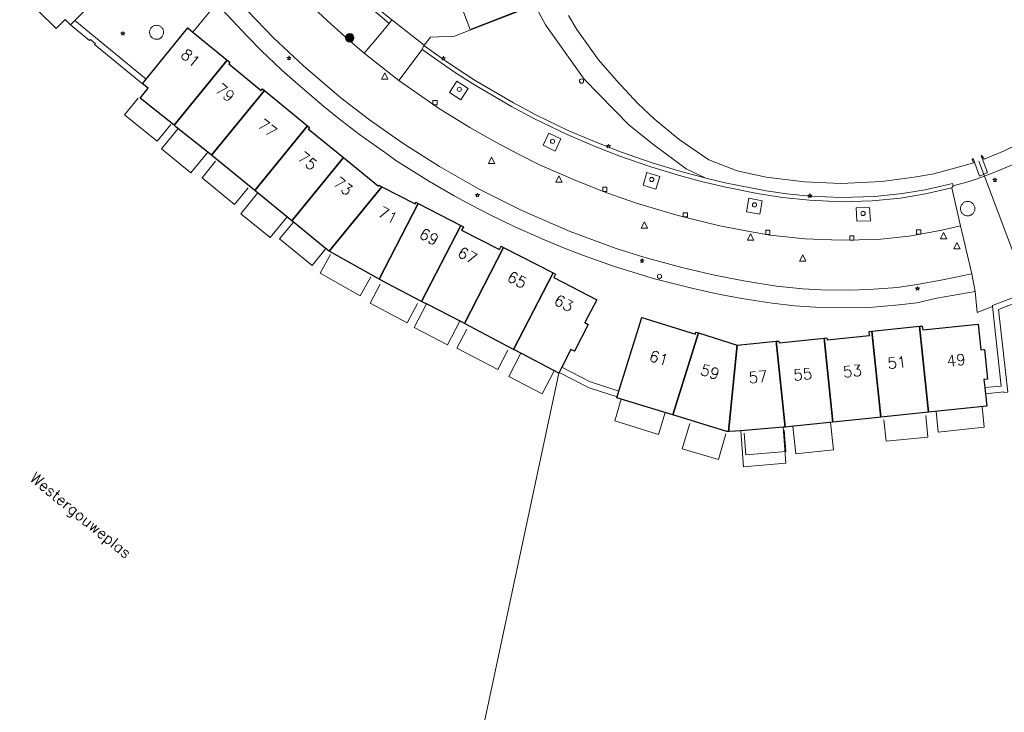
# Model space of a CAD drawing. Header units: metres. Extents: x 105376 to 107446, y 444190 to 447356.
# Tile 41 of 90: x 106945 to 107062, y 445971 to 446053. Entities that reach past the tile are written whole.
import ezdxf
from ezdxf.enums import TextEntityAlignment as Align

# ---------------------------------------------------------------- set-up
doc = ezdxf.new("R2010")
doc.units = ezdxf.units.M
doc.header["$MEASUREMENT"] = 0
for name, color, linetype, lineweight in [('begroeid terreindeel kenmerkpunt', 3, 'Continuous', 0), ('huisnummerreeks BGT', 7, 'Continuous', 0), ('kunstwerkdeel lijn - uitbreiding populatie', 4, 'Continuous', 0), ('kunstwerkdeel plus 1 vlak', 4, 'Continuous', 0), ('luifel', 220, 'Continuous', 0), ('onbegroeid terreindeel vlak', 5, 'Continuous', 0), ('ondersteunend waterdeel vlak', 4, 'Continuous', 0), ('openbare ruimte label tekst', 7, 'Continuous', 0), ('pand vlak BGT', 1, 'Continuous', 30), ('pand vlak gecombineerd BAG en BGT', 1, 'Continuous', 30), ('s_boom', 7, 'Continuous', 0), ('s_brandkraan_brandput', 7, 'Continuous', 0), ('s_lantaarnpaal_lichtmast', 7, 'Continuous', 0), ('s_rioolput', 7, 'Continuous', 0), ('s_straatkolk_trottoirkolk', 7, 'Continuous', 0), ('scheiding lijn', 7, 'Continuous', 0), ('scheiding lijn - uitbreiding populatie', 7, 'Continuous', 0), ('scheiding vlak', 7, 'Continuous', 0), ('waterdeel vlak', 4, 'Continuous', 0), ('wegdeel vlak', 2, 'Continuous', 0)]:
    doc.layers.add(name, color=color, linetype=linetype, lineweight=lineweight)
doc.styles.get("Standard").update_dxf_attribs({"font": 'romans.shx'})

msp = doc.modelspace()

# ---------------------------------------------------------------- hatches: boundary and pattern name
at = {"linetype": 'Continuous', "lineweight": 0}
msp.add_hatch(color=8, dxfattribs=at).paths.add_polyline_path([(106983.48, 446050.97, 1), (106984.48, 446050.97, 1)])

# ---------------------------------------------------------------- linework, layer by layer
at = {"color": 8, "linetype": 'Continuous', "lineweight": 0, "flags": 128}
msp.add_lwpolyline([(106983.48, 446050.97, 1), (106984.48, 446050.97, 1), (106983.48, 446050.97)], format="xyb", dxfattribs=at)
at = {"layer": 'begroeid terreindeel kenmerkpunt', "flags": 128}
for points in [[(106992.8, 446050.09), (106993.54, 446051.03), (106996.39, 446051.15), (106998.24, 446051.87), (107003.88, 446054.07), (107005.89, 446054.91), (107007.2, 446052.52), (107011.78, 446046.08), (107017.14, 446040.59), (107020.06, 446038.29), (107023.9, 446035.44), (107026.23, 446034.33), (107025.68, 446034.46), (107023.25, 446035.1), (107019.85, 446036.13), (107016.09, 446037.44), (107013.3, 446038.53), (107009.98, 446039.93), (107006.06, 446041.84), (107003.41, 446043.25), (106998.85, 446045.92), (106996.57, 446047.41), (106995.22, 446048.31), (106992.78, 446050.06)], [(106992.8, 446050.09), (106993.54, 446051.03), (106996.39, 446051.15), (106998.24, 446051.87), (107003.88, 446054.07), (107005.89, 446054.91), (107007.2, 446052.52), (107011.78, 446046.08), (107017.14, 446040.59), (107020.06, 446038.29), (107023.9, 446035.44), (107026.23, 446034.33), (107025.68, 446034.46), (107023.25, 446035.1), (107019.85, 446036.13), (107016.09, 446037.44), (107013.3, 446038.53), (107009.98, 446039.93), (107006.06, 446041.84), (107003.41, 446043.25), (106998.85, 446045.92), (106996.57, 446047.41), (106995.22, 446048.31), (106992.78, 446050.06)], [(106961.62, 446052.24), (106961.68, 446052.18), (106961.73, 446052.11), (106961.78, 446052.03), (106961.82, 446051.96), (106961.85, 446051.88), (106961.87, 446051.79), (106961.88, 446051.71), (106961.89, 446051.62), (106961.88, 446051.53), (106961.87, 446051.45), (106961.84, 446051.36), (106961.81, 446051.28), (106961.77, 446051.2), (106961.72, 446051.13), (106961.67, 446051.07), (106961.61, 446051), (106961.54, 446050.95), (106961.46, 446050.9), (106961.39, 446050.87), (106961.31, 446050.83), (106961.22, 446050.81), (106961.14, 446050.8), (106961.05, 446050.8), (106960.96, 446050.8), (106960.88, 446050.82), (106960.79, 446050.84), (106960.71, 446050.87), (106960.63, 446050.91), (106960.56, 446050.96), (106960.5, 446051.01), (106960.43, 446051.08), (106960.38, 446051.14), (106960.33, 446051.22), (106960.29, 446051.29), (106960.26, 446051.38), (106960.24, 446051.46), (106960.23, 446051.55), (106960.23, 446051.63), (106960.23, 446051.72), (106960.24, 446051.8), (106960.27, 446051.89), (106960.3, 446051.97), (106960.34, 446052.05), (106960.39, 446052.12), (106960.44, 446052.19), (106960.5, 446052.25), (106960.57, 446052.3), (106960.65, 446052.35), (106960.72, 446052.39), (106960.8, 446052.42), (106960.89, 446052.44), (106960.97, 446052.45), (106961.06, 446052.46), (106961.15, 446052.45), (106961.23, 446052.44), (106961.32, 446052.41), (106961.4, 446052.38), (106961.48, 446052.34), (106961.55, 446052.3)], [(106961.62, 446052.24), (106961.68, 446052.18), (106961.73, 446052.11), (106961.78, 446052.03), (106961.82, 446051.96), (106961.85, 446051.88), (106961.87, 446051.79), (106961.88, 446051.71), (106961.89, 446051.62), (106961.88, 446051.53), (106961.87, 446051.45), (106961.84, 446051.36), (106961.81, 446051.28), (106961.77, 446051.2), (106961.72, 446051.13), (106961.67, 446051.07), (106961.61, 446051), (106961.54, 446050.95), (106961.46, 446050.9), (106961.39, 446050.87), (106961.31, 446050.83), (106961.22, 446050.81), (106961.14, 446050.8), (106961.05, 446050.8), (106960.96, 446050.8), (106960.88, 446050.82), (106960.79, 446050.84), (106960.71, 446050.87), (106960.63, 446050.91), (106960.56, 446050.96), (106960.5, 446051.01), (106960.43, 446051.08), (106960.38, 446051.14), (106960.33, 446051.22), (106960.29, 446051.29), (106960.26, 446051.38), (106960.24, 446051.46), (106960.23, 446051.55), (106960.23, 446051.63), (106960.23, 446051.72), (106960.24, 446051.8), (106960.27, 446051.89), (106960.3, 446051.97), (106960.34, 446052.05), (106960.39, 446052.12), (106960.44, 446052.19), (106960.5, 446052.25), (106960.57, 446052.3), (106960.65, 446052.35), (106960.72, 446052.39), (106960.8, 446052.42), (106960.89, 446052.44), (106960.97, 446052.45), (106961.06, 446052.46), (106961.15, 446052.45), (106961.23, 446052.44), (106961.32, 446052.41), (106961.4, 446052.38), (106961.48, 446052.34), (106961.55, 446052.3)], [(106998.04, 446044.97), (106997.15, 446043.62), (106995.8, 446044.5), (106996.68, 446045.84)], [(106998.04, 446044.97), (106997.15, 446043.62), (106995.8, 446044.5), (106996.68, 446045.84)], [(107008.36, 446037.54), (107006.91, 446038.22), (107007.6, 446039.67), (107009.04, 446038.98)], [(107008.36, 446037.54), (107006.91, 446038.22), (107007.6, 446039.67), (107009.04, 446038.98)], [(107018.78, 446033.49), (107019.21, 446034.98), (107020.76, 446034.52), (107020.29, 446033.01)], [(107018.78, 446033.49), (107019.21, 446034.98), (107020.76, 446034.52), (107020.29, 446033.01)], [(107031.06, 446030.34), (107031.34, 446031.94), (107032.91, 446031.63), (107032.64, 446030.06)], [(107031.06, 446030.34), (107031.34, 446031.94), (107032.91, 446031.63), (107032.64, 446030.06)], [(107057.58, 446029.9), (107057.51, 446029.88), (107057.42, 446029.86), (107057.33, 446029.85), (107057.24, 446029.85), (107057.15, 446029.86), (107057.07, 446029.88), (107056.98, 446029.91), (107056.9, 446029.94), (107056.83, 446029.99), (107056.76, 446030.04), (107056.69, 446030.1), (107056.63, 446030.17), (107056.58, 446030.24), (107056.53, 446030.32), (107056.5, 446030.4), (107056.47, 446030.48), (107056.45, 446030.57), (107056.44, 446030.66), (107056.44, 446030.74), (107056.45, 446030.83), (107056.47, 446030.92), (107056.5, 446031), (107056.53, 446031.08), (107056.58, 446031.16), (107056.63, 446031.23), (107056.69, 446031.3), (107056.75, 446031.36), (107056.82, 446031.41), (107056.9, 446031.46), (107056.98, 446031.5), (107057.06, 446031.52), (107057.15, 446031.54), (107057.23, 446031.55), (107057.32, 446031.56), (107057.41, 446031.55), (107057.5, 446031.53), (107057.58, 446031.51), (107057.66, 446031.48), (107057.74, 446031.43), (107057.81, 446031.38), (107057.88, 446031.33), (107057.94, 446031.27), (107057.99, 446031.2), (107058.04, 446031.12), (107058.08, 446031.04), (107058.11, 446030.96), (107058.13, 446030.88), (107058.14, 446030.79), (107058.15, 446030.7), (107058.14, 446030.62), (107058.13, 446030.53), (107058.11, 446030.45), (107058.08, 446030.36), (107058.04, 446030.29), (107057.99, 446030.21), (107057.94, 446030.14), (107057.87, 446030.08), (107057.81, 446030.02), (107057.73, 446029.98), (107057.66, 446029.93)], [(107057.58, 446029.9), (107057.51, 446029.88), (107057.42, 446029.86), (107057.33, 446029.85), (107057.24, 446029.85), (107057.15, 446029.86), (107057.07, 446029.88), (107056.98, 446029.91), (107056.9, 446029.94), (107056.83, 446029.99), (107056.76, 446030.04), (107056.69, 446030.1), (107056.63, 446030.17), (107056.58, 446030.24), (107056.53, 446030.32), (107056.5, 446030.4), (107056.47, 446030.48), (107056.45, 446030.57), (107056.44, 446030.66), (107056.44, 446030.74), (107056.45, 446030.83), (107056.47, 446030.92), (107056.5, 446031), (107056.53, 446031.08), (107056.58, 446031.16), (107056.63, 446031.23), (107056.69, 446031.3), (107056.75, 446031.36), (107056.82, 446031.41), (107056.9, 446031.46), (107056.98, 446031.5), (107057.06, 446031.52), (107057.15, 446031.54), (107057.23, 446031.55), (107057.32, 446031.56), (107057.41, 446031.55), (107057.5, 446031.53), (107057.58, 446031.51), (107057.66, 446031.48), (107057.74, 446031.43), (107057.81, 446031.38), (107057.88, 446031.33), (107057.94, 446031.27), (107057.99, 446031.2), (107058.04, 446031.12), (107058.08, 446031.04), (107058.11, 446030.96), (107058.13, 446030.88), (107058.14, 446030.79), (107058.15, 446030.7), (107058.14, 446030.62), (107058.13, 446030.53), (107058.11, 446030.45), (107058.08, 446030.36), (107058.04, 446030.29), (107057.99, 446030.21), (107057.94, 446030.14), (107057.87, 446030.08), (107057.81, 446030.02), (107057.73, 446029.98), (107057.66, 446029.93)], [(107045.66, 446030.84), (107045.75, 446029.26), (107044.15, 446029.2), (107044.07, 446030.78)], [(107045.66, 446030.84), (107045.75, 446029.26), (107044.15, 446029.2), (107044.07, 446030.78)]]:
    msp.add_lwpolyline(points, close=True, dxfattribs=at)
at = {"layer": 'kunstwerkdeel lijn - uitbreiding populatie'}
msp.add_line((107058.62, 446036.35), (107064.73, 446020.06), dxfattribs=at)
at = {"layer": 'kunstwerkdeel plus 1 vlak', "flags": 128}
msp.add_lwpolyline([(107035.4, 446004.75), (107035.72, 446000.48), (107030.71, 446000.05), (107030.4, 446004.35)], close=True, dxfattribs=at)
msp.add_lwpolyline([(107035.4, 446004.75), (107035.72, 446000.48), (107030.71, 446000.05), (107030.4, 446004.35)], close=True, dxfattribs=at)
at = {"layer": 'luifel'}
for p, q in [((106961.12, 446038.69), (106962.74, 446040.67)), ((106965.11, 446034.96), (106967.12, 446037.41)), ((106966.45, 446034.36), (106968.04, 446036.34)), ((106970.29, 446031.2), (106966.45, 446034.36)), ((106970.29, 446031.2), (106971.92, 446033.18)), ((106974.53, 446027.26), (106976.54, 446029.72)), ((106975.66, 446027.13), (106977.29, 446029.11)), ((106979.5, 446023.97), (106975.66, 446027.13)), ((106979.5, 446023.97), (106981.14, 446025.96)), ((106980.46, 446023.04), (106981.71, 446025.27)), ((106985.22, 446020.37), (106980.46, 446023.04)), ((106985.22, 446020.37), (106986.47, 446022.6)), ((106986.4, 446019.48), (106987.59, 446021.72)), ((106990.8, 446017.16), (106986.4, 446019.48)), ((106990.8, 446017.16), (106992, 446019.44)), ((106991.62, 446016.59), (106993.07, 446019.4)), ((106995.59, 446014.54), (106997.04, 446017.36)), ((106995.59, 446014.54), (106991.62, 446016.59)), ((106996.7, 446014.13), (106997.88, 446016.4)), ((107001.55, 446011.62), (106996.7, 446014.13)), ((107001.55, 446011.62), (107002.72, 446013.89)), ((107002.86, 446010.8), (107004.29, 446013.54)), ((107006.82, 446008.73), (107008.24, 446011.45)), ((107006.82, 446008.73), (107002.86, 446010.8)), ((107020.62, 446003.88), (107021.42, 446006.5)), ((107047.63, 446003.09), (107047.36, 446005.63)), ((107053.81, 446004.18), (107053.55, 446006.63)), ((107036.91, 446001.62), (107036.57, 446004.85)), ((107027.74, 446000.93), (107028.62, 446003.99)), ((107030.98, 446001.49), (107030.78, 446004.06))]:
    msp.add_line(p, q, dxfattribs=at)
at = {"layer": 'luifel', "flags": 128}
for points in [[(106961.12, 446038.69), (106957.26, 446041.84), (106958.86, 446043.83)], [(106965.11, 446034.96), (106961.65, 446037.79), (106963.6, 446040.22)], [(106974.53, 446027.26), (106971.07, 446030.1), (106973.05, 446032.55)], [(107020.62, 446003.88), (107015.42, 446005.51), (107016.2, 446008.1)], [(107059.01, 446007.2), (107059.25, 446004.76), (107053.81, 446004.18)], [(107052.33, 446006.16), (107052.58, 446003.6), (107047.63, 446003.09)], [(107024.34, 446005.22), (107023.43, 446002.18), (107027.74, 446000.93)], [(107035.54, 446004.42), (107035.73, 446001.88), (107030.98, 446001.49)], [(107041.03, 446005.32), (107041.36, 446002.08), (107036.91, 446001.62)]]:
    msp.add_lwpolyline(points, dxfattribs=at)
at = {"layer": 'onbegroeid terreindeel vlak', "flags": 128}
msp.add_lwpolyline([(107002.23, 446026.08), (107001.95, 446026.23), (107001.74, 446025.84), (106997.25, 446028.16), (106997.46, 446028.55), (106997.17, 446028.7), (106992.1, 446031.32), (106991.83, 446031.46), (106991.73, 446031.27), (106987.77, 446033.3), (106987.44, 446033.47), (106987.37, 446033.37), (106983.24, 446036.76), (106979.09, 446040.15), (106979.22, 446040.32), (106978.96, 446040.53), (106973.87, 446044.73), (106973.63, 446044.93), (106973.47, 446044.73), (106969.61, 446047.9), (106969.74, 446048.07), (106969.43, 446048.32), (106965.37, 446051.65), (106968.17, 446055.03), (106969.97, 446053.11), (106971.84, 446051.12), (106973.44, 446049.49), (106975.91, 446047.14), (106978.14, 446045.18), (106980.85, 446042.87), (106982.55, 446041.46), (106985.15, 446039.48), (106988.48, 446037.14), (106989.44, 446036.4), (106993.44, 446033.91), (106996.35, 446032.21), (106998.43, 446031.12), (107000.49, 446030.04), (107003.47, 446028.59), (107007.09, 446026.99), (107009.54, 446025.96), (107011.82, 446025.12), (107015.26, 446023.87), (107017.68, 446023.12), (107020.13, 446022.39), (107024.41, 446021.3), (107026.84, 446020.76), (107028.35, 446020.45), (107030.51, 446020.04), (107034.1, 446019.48), (107036.77, 446019.18), (107039.86, 446018.96), (107042.17, 446018.92), (107045.62, 446018.98), (107049.17, 446019.28), (107051.28, 446019.54), (107053.64, 446020.07), (107058.18, 446020.88), (107058.41, 446018.39), (107060.24, 446019.07), (107061.27, 446009.65), (107059.32, 446009.47), (107059.21, 446010.42), (107059.66, 446010.47), (107059.31, 446014), (107058.86, 446013.96), (107058.54, 446017.01), (107051.96, 446016.32), (107051.91, 446016.77), (107051.59, 446016.74), (107045.92, 446016.15), (107045.6, 446016.11), (107045.65, 446015.66), (107040.62, 446015.12), (107040.59, 446015.36), (107040.27, 446015.33), (107034.93, 446014.77), (107034.91, 446014.99), (107034.58, 446014.96), (107029.95, 446014.5), (107025.36, 446015.96), (107025.06, 446016.06), (107024.99, 446015.82), (107018.64, 446017.8), (107015.92, 446009.06), (107012.43, 446010.2), (107009.14, 446011.87), (107010.23, 446013.98), (107010.63, 446013.78), (107012.28, 446016.97), (107011.88, 446017.18), (107013.28, 446019.88), (107008.18, 446022.51), (107008.39, 446022.92), (107008.1, 446023.07)], close=True, dxfattribs=at)
msp.add_lwpolyline([(107002.23, 446026.08), (107001.95, 446026.23), (107001.74, 446025.84), (106997.25, 446028.16), (106997.46, 446028.55), (106997.17, 446028.7), (106992.1, 446031.32), (106991.83, 446031.46), (106991.73, 446031.27), (106987.77, 446033.3), (106987.44, 446033.47), (106987.37, 446033.37), (106983.24, 446036.76), (106979.09, 446040.15), (106979.22, 446040.32), (106978.96, 446040.53), (106973.87, 446044.73), (106973.63, 446044.93), (106973.47, 446044.73), (106969.61, 446047.9), (106969.74, 446048.07), (106969.43, 446048.32), (106965.37, 446051.65), (106968.17, 446055.03), (106969.97, 446053.11), (106971.84, 446051.12), (106973.44, 446049.49), (106975.91, 446047.14), (106978.14, 446045.18), (106980.85, 446042.87), (106982.55, 446041.46), (106985.15, 446039.48), (106988.48, 446037.14), (106989.44, 446036.4), (106993.44, 446033.91), (106996.35, 446032.21), (106998.43, 446031.12), (107000.49, 446030.04), (107003.47, 446028.59), (107007.09, 446026.99), (107009.54, 446025.96), (107011.82, 446025.12), (107015.26, 446023.87), (107017.68, 446023.12), (107020.13, 446022.39), (107024.41, 446021.3), (107026.84, 446020.76), (107028.35, 446020.45), (107030.51, 446020.04), (107034.1, 446019.48), (107036.77, 446019.18), (107039.86, 446018.96), (107042.17, 446018.92), (107045.62, 446018.98), (107049.17, 446019.28), (107051.28, 446019.54), (107053.64, 446020.07), (107058.18, 446020.88), (107058.41, 446018.39), (107060.24, 446019.07), (107061.27, 446009.65), (107059.32, 446009.47), (107059.21, 446010.42), (107059.66, 446010.47), (107059.31, 446014), (107058.86, 446013.96), (107058.54, 446017.01), (107051.96, 446016.32), (107051.91, 446016.77), (107051.59, 446016.74), (107045.92, 446016.15), (107045.6, 446016.11), (107045.65, 446015.66), (107040.62, 446015.12), (107040.59, 446015.36), (107040.27, 446015.33), (107034.93, 446014.77), (107034.91, 446014.99), (107034.58, 446014.96), (107029.95, 446014.5), (107025.36, 446015.96), (107025.06, 446016.06), (107024.99, 446015.82), (107018.64, 446017.8), (107015.92, 446009.06), (107012.43, 446010.2), (107009.14, 446011.87), (107010.23, 446013.98), (107010.63, 446013.78), (107012.28, 446016.97), (107011.88, 446017.18), (107013.28, 446019.88), (107008.18, 446022.51), (107008.39, 446022.92), (107008.1, 446023.07)], close=True, dxfattribs=at)
msp.add_lwpolyline([(107003.88, 446054.07), (106998.24, 446051.87), (106996.39, 446051.15), (106993.54, 446051.03), (106992.8, 446050.09), (106988.96, 446053.09), (106987.64, 446054.18)], dxfattribs=at)
at = {"layer": 'ondersteunend waterdeel vlak', "flags": 128}
for points in [[(107062.69, 446035.94), (107060.32, 446034.95), (107058.43, 446034.25), (107057.49, 446033.93), (107055.56, 446033.4), (107055.48, 446033.7), (107052.26, 446032.94), (107049.58, 446032.48), (107046.27, 446032.14), (107042.3, 446032.02), (107038.59, 446032.2), (107035.84, 446032.47), (107033.38, 446032.81), (107030.13, 446033.43), (107028.53, 446033.78), (107026.23, 446034.33), (107023.9, 446035.44), (107020.06, 446038.29), (107017.14, 446040.59), (107011.78, 446046.08), (107007.2, 446052.52), (107005.89, 446054.91)], [(107062.69, 446035.94), (107060.32, 446034.95), (107058.43, 446034.25), (107057.49, 446033.93), (107055.56, 446033.4), (107055.48, 446033.7), (107052.26, 446032.94), (107049.58, 446032.48), (107046.27, 446032.14), (107042.3, 446032.02), (107038.59, 446032.2), (107035.84, 446032.47), (107033.38, 446032.81), (107030.13, 446033.43), (107028.53, 446033.78), (107026.23, 446034.33), (107023.9, 446035.44), (107020.06, 446038.29), (107017.14, 446040.59), (107011.78, 446046.08), (107007.2, 446052.52), (107005.89, 446054.91)], [(107009.92, 446053.62), (107010.93, 446051.94), (107013.49, 446048.36), (107015.68, 446045.88), (107018.15, 446043.17), (107020.11, 446041.35), (107023.08, 446038.9), (107026.59, 446036.51), (107029.94, 446035.17), (107033.38, 446034.45), (107037.95, 446033.88), (107042.3, 446033.67), (107047.1, 446033.94), (107050.94, 446034.44), (107053.3, 446034.85), (107057.04, 446035.85), (107058.01, 446036.12), (107057.85, 446036.57), (107057.97, 446036.64), (107058.71, 446034.56), (107059.66, 446034.97), (107058.89, 446036.96), (107058.99, 446037.02), (107059.26, 446036.56), (107061.54, 446037.51), (107065.03, 446039.23)], [(107009.92, 446053.62), (107010.93, 446051.94), (107013.49, 446048.36), (107015.68, 446045.88), (107018.15, 446043.17), (107020.11, 446041.35), (107023.08, 446038.9), (107026.59, 446036.51), (107029.94, 446035.17), (107033.38, 446034.45), (107037.95, 446033.88), (107042.3, 446033.67), (107047.1, 446033.94), (107050.94, 446034.44), (107053.3, 446034.85), (107057.04, 446035.85), (107058.01, 446036.12), (107057.85, 446036.57), (107057.97, 446036.64), (107058.71, 446034.56), (107059.66, 446034.97), (107058.89, 446036.96), (107058.99, 446037.02), (107059.26, 446036.56), (107061.54, 446037.51), (107065.03, 446039.23)]]:
    msp.add_lwpolyline(points, dxfattribs=at)
at = {"layer": 'pand vlak BGT', "flags": 128}
for points in [[(106944.81, 446056.34), (106951.82, 446063.41), (106956.2, 446059.05), (106956.74, 446058.51), (106951.35, 446053.03), (106950.84, 446052.52), (106950.2, 446053.15), (106949.13, 446052.09)], [(106944.81, 446056.34), (106951.82, 446063.41), (106956.2, 446059.05), (106956.74, 446058.51), (106951.35, 446053.03), (106950.84, 446052.52), (106950.2, 446053.15), (106949.13, 446052.09)], [(106959.83, 446046.08), (106964.76, 446052.14), (106965.37, 446051.65), (106969.43, 446048.32), (106963.13, 446040.59), (106959.09, 446043.81), (106960.05, 446044.98), (106959.37, 446045.52)], [(106959.83, 446046.08), (106964.76, 446052.14), (106965.37, 446051.65), (106969.43, 446048.32), (106963.13, 446040.59), (106959.09, 446043.81), (106960.05, 446044.98), (106959.37, 446045.52)], [(106973.87, 446044.73), (106978.96, 446040.53), (106972.7, 446032.86), (106967.59, 446037.03)], [(106973.87, 446044.73), (106978.96, 446040.53), (106972.7, 446032.86), (106967.59, 446037.03)], [(106981.54, 446025.67), (106987.77, 446033.3), (106991.73, 446031.27), (106991.83, 446031.46), (106992.1, 446031.32), (106987.46, 446022.33), (106987.19, 446022.48)], [(106981.54, 446025.67), (106987.77, 446033.3), (106991.73, 446031.27), (106991.83, 446031.46), (106992.1, 446031.32), (106987.46, 446022.33), (106987.19, 446022.48)], [(106988.41, 446021.8), (106987.46, 446022.33), (106992.1, 446031.32), (106997.17, 446028.7), (106992.51, 446019.69)], [(106988.41, 446021.8), (106987.46, 446022.33), (106992.1, 446031.32), (106997.17, 446028.7), (106992.51, 446019.69)], [(107003.41, 446014), (106997.58, 446017.08), (107002.23, 446026.08), (107008.1, 446023.07)], [(107003.41, 446014), (106997.58, 446017.08), (107002.23, 446026.08), (107008.1, 446023.07)], [(107051.59, 446016.74), (107052.65, 446006.53), (107046.98, 446005.94), (107045.92, 446016.15)], [(107051.59, 446016.74), (107052.65, 446006.53), (107046.98, 446005.94), (107045.92, 446016.15)], [(107028.9, 446004.25), (107028.74, 446004.27), (107022.31, 446006.23), (107025.36, 446015.96), (107029.95, 446014.5)], [(107028.9, 446004.25), (107028.74, 446004.27), (107022.31, 446006.23), (107025.36, 446015.96), (107029.95, 446014.5)], [(107029.95, 446014.5), (107034.58, 446014.96), (107035.64, 446004.77), (107035.4, 446004.75), (107030.4, 446004.35), (107029.05, 446004.24), (107028.9, 446004.25)], [(107029.95, 446014.5), (107034.58, 446014.96), (107035.64, 446004.77), (107035.4, 446004.75), (107030.4, 446004.35), (107029.05, 446004.24), (107028.9, 446004.25)]]:
    msp.add_lwpolyline(points, close=True, dxfattribs=at)
at = {"layer": 'pand vlak gecombineerd BAG en BGT', "flags": 128}
for points in [[(106967.59, 446037.03), (106967.33, 446037.24), (106963.39, 446040.38), (106963.13, 446040.59), (106969.43, 446048.32), (106969.74, 446048.07), (106969.61, 446047.9), (106973.47, 446044.73), (106973.63, 446044.93), (106973.87, 446044.73)], [(106967.59, 446037.03), (106967.33, 446037.24), (106963.39, 446040.38), (106963.13, 446040.59), (106969.43, 446048.32), (106969.74, 446048.07), (106969.61, 446047.9), (106973.47, 446044.73), (106973.63, 446044.93), (106973.87, 446044.73)], [(106972.7, 446032.86), (106978.96, 446040.53), (106979.22, 446040.32), (106979.09, 446040.15), (106983.24, 446036.76), (106977.11, 446029.25), (106972.95, 446032.65)], [(106972.7, 446032.86), (106978.96, 446040.53), (106979.22, 446040.32), (106979.09, 446040.15), (106983.24, 446036.76), (106977.11, 446029.25), (106972.95, 446032.65)], [(106981.41, 446025.74), (106981.29, 446025.84), (106981.08, 446026.01), (106977.27, 446029.12), (106977.11, 446029.25), (106983.24, 446036.76), (106987.37, 446033.37), (106987.44, 446033.47), (106987.77, 446033.3), (106981.54, 446025.67)], [(106981.41, 446025.74), (106981.29, 446025.84), (106981.08, 446026.01), (106977.27, 446029.12), (106977.11, 446029.25), (106983.24, 446036.76), (106987.37, 446033.37), (106987.44, 446033.47), (106987.77, 446033.3), (106981.54, 446025.67)], [(106997.17, 446028.7), (106997.46, 446028.55), (106997.25, 446028.16), (107001.74, 446025.84), (107001.95, 446026.23), (107002.23, 446026.08), (106997.58, 446017.08), (106997.32, 446017.22), (106993.07, 446019.4), (106992.81, 446019.54), (106992.51, 446019.69)], [(106997.17, 446028.7), (106997.46, 446028.55), (106997.25, 446028.16), (107001.74, 446025.84), (107001.95, 446026.23), (107002.23, 446026.08), (106997.58, 446017.08), (106997.32, 446017.22), (106993.07, 446019.4), (106992.81, 446019.54), (106992.51, 446019.69)], [(107008.1, 446023.07), (107008.39, 446022.92), (107008.18, 446022.51), (107013.28, 446019.88), (107011.88, 446017.18), (107012.28, 446016.97), (107010.63, 446013.78), (107010.23, 446013.98), (107009.14, 446011.87), (107008.81, 446011.25), (107008.77, 446011.17), (107003.69, 446013.86), (107003.41, 446014)], [(107008.1, 446023.07), (107008.39, 446022.92), (107008.18, 446022.51), (107013.28, 446019.88), (107011.88, 446017.18), (107012.28, 446016.97), (107010.63, 446013.78), (107010.23, 446013.98), (107009.14, 446011.87), (107008.81, 446011.25), (107008.77, 446011.17), (107003.69, 446013.86), (107003.41, 446014)], [(107022.02, 446006.32), (107015.67, 446008.26), (107015.7, 446008.35), (107015.92, 446009.06), (107018.64, 446017.8), (107024.99, 446015.82), (107025.06, 446016.06), (107025.36, 446015.96), (107022.31, 446006.23)], [(107022.02, 446006.32), (107015.67, 446008.26), (107015.7, 446008.35), (107015.92, 446009.06), (107018.64, 446017.8), (107024.99, 446015.82), (107025.06, 446016.06), (107025.36, 446015.96), (107022.31, 446006.23)], [(107046.67, 446005.91), (107041.31, 446005.35), (107040.27, 446015.33), (107040.59, 446015.36), (107040.62, 446015.12), (107045.65, 446015.66), (107045.6, 446016.11), (107045.92, 446016.15), (107046.98, 446005.94)], [(107046.67, 446005.91), (107041.31, 446005.35), (107040.27, 446015.33), (107040.59, 446015.36), (107040.62, 446015.12), (107045.65, 446015.66), (107045.6, 446016.11), (107045.92, 446016.15), (107046.98, 446005.94)], [(107051.59, 446016.74), (107051.91, 446016.77), (107051.96, 446016.32), (107058.54, 446017.01), (107058.86, 446013.96), (107059.31, 446014), (107059.66, 446010.47), (107059.21, 446010.42), (107059.32, 446009.47), (107059.4, 446008.74), (107059.56, 446007.25), (107052.99, 446006.57), (107052.65, 446006.53)], [(107051.59, 446016.74), (107051.91, 446016.77), (107051.96, 446016.32), (107058.54, 446017.01), (107058.86, 446013.96), (107059.31, 446014), (107059.66, 446010.47), (107059.21, 446010.42), (107059.32, 446009.47), (107059.4, 446008.74), (107059.56, 446007.25), (107052.99, 446006.57), (107052.65, 446006.53)], [(107035.64, 446004.77), (107034.58, 446014.96), (107034.91, 446014.99), (107034.93, 446014.77), (107040.27, 446015.33), (107041.31, 446005.35), (107036.33, 446004.83), (107035.98, 446004.8)], [(107035.64, 446004.77), (107034.58, 446014.96), (107034.91, 446014.99), (107034.93, 446014.77), (107040.27, 446015.33), (107041.31, 446005.35), (107036.33, 446004.83), (107035.98, 446004.8)]]:
    msp.add_lwpolyline(points, close=True, dxfattribs=at)
at = {"layer": 's_boom', "color": 251, "linetype": 'Continuous', "lineweight": 0, "flags": 128}
for points in [[(107011.23, 446045.84, 1), (107011.73, 446045.84, 1)], [(106996.73, 446044.86, 1), (106997.23, 446044.86, 1)], [(107007.79, 446038.69, 1), (107008.29, 446038.69, 1)], [(107019.56, 446034.16, 1), (107020.06, 446034.16, 1)], [(107031.76, 446031.15, 1), (107032.26, 446031.15, 1)], [(107044.64, 446030.13, 1), (107045.14, 446030.13, 1)]]:
    msp.add_lwpolyline(points, format="xyb", close=True, dxfattribs=at)
at = {"layer": 's_brandkraan_brandput', "color": 7, "linetype": 'Continuous', "lineweight": 0, "flags": 128}
msp.add_lwpolyline([(107020.51, 446022.79), (107020.51, 446022.52), (107020.74, 446022.38), (107020.98, 446022.52), (107020.98, 446022.79), (107020.74, 446022.93)], close=True, dxfattribs=at)
at = {"layer": 's_lantaarnpaal_lichtmast', "color": 7, "linetype": 'Continuous', "lineweight": 0, "flags": 128}
for points in [[(106957, 446051.55), (106956.82, 446051.55), (106956.97, 446051.45), (106956.91, 446051.27), (106957.06, 446051.38), (106957.2, 446051.27), (106957.15, 446051.45), (106957.29, 446051.55), (106957.11, 446051.55), (106957.06, 446051.73)], [(106976.71, 446048.64), (106976.53, 446048.64), (106976.68, 446048.54), (106976.62, 446048.36), (106976.77, 446048.47), (106976.91, 446048.36), (106976.86, 446048.54), (106977, 446048.64), (106976.82, 446048.64), (106976.77, 446048.82)], [(106995.03, 446048.61), (106994.85, 446048.61), (106995, 446048.51), (106994.94, 446048.33), (106995.09, 446048.44), (106995.23, 446048.33), (106995.18, 446048.51), (106995.32, 446048.61), (106995.14, 446048.61), (106995.09, 446048.79)], [(107014.61, 446038.18), (107014.43, 446038.18), (107014.58, 446038.07), (107014.52, 446037.9), (107014.67, 446038.01), (107014.81, 446037.9), (107014.76, 446038.07), (107014.91, 446038.18), (107014.72, 446038.18), (107014.67, 446038.35)], [(107060.48, 446034.18), (107060.3, 446034.18), (107060.45, 446034.08), (107060.39, 446033.9), (107060.54, 446034.01), (107060.68, 446033.9), (107060.63, 446034.08), (107060.77, 446034.18), (107060.59, 446034.18), (107060.54, 446034.35)], [(106999.07, 446032.38), (106998.89, 446032.38), (106999.03, 446032.27), (106998.98, 446032.1), (106999.12, 446032.2), (106999.27, 446032.1), (106999.21, 446032.27), (106999.36, 446032.38), (106999.18, 446032.38), (106999.12, 446032.55)], [(107038.52, 446032.3), (107038.34, 446032.3), (107038.48, 446032.2), (107038.43, 446032.02), (107038.57, 446032.13), (107038.72, 446032.02), (107038.66, 446032.2), (107038.81, 446032.3), (107038.63, 446032.3), (107038.57, 446032.48)], [(107018.61, 446024.6), (107018.43, 446024.6), (107018.58, 446024.49), (107018.52, 446024.32), (107018.67, 446024.43), (107018.81, 446024.32), (107018.76, 446024.49), (107018.9, 446024.6), (107018.72, 446024.6), (107018.67, 446024.77)], [(107051.29, 446021.3), (107051.11, 446021.3), (107051.26, 446021.19), (107051.2, 446021.02), (107051.35, 446021.13), (107051.49, 446021.02), (107051.44, 446021.19), (107051.58, 446021.3), (107051.4, 446021.3), (107051.35, 446021.47)]]:
    msp.add_lwpolyline(points, close=True, dxfattribs=at)
at = {"layer": 's_rioolput', "color": 7, "linetype": 'Continuous', "lineweight": 0, "flags": 128}
for points in [[(106987.76, 446046.05), (106988.51, 446046.05), (106988.14, 446046.8)], [(107000.43, 446036.07), (107001.18, 446036.07), (107000.81, 446036.82)], [(107008.43, 446033.85), (107009.18, 446033.85), (107008.8, 446034.6)], [(107018.57, 446028.39), (107019.32, 446028.39), (107018.94, 446029.14)], [(107031.16, 446026.96), (107031.91, 446026.96), (107031.54, 446027.71)], [(107054.07, 446027.11), (107054.82, 446027.11), (107054.44, 446027.86)], [(107055.65, 446025.93), (107056.4, 446025.93), (107056.02, 446026.68)], [(107037.35, 446024.48), (107038.1, 446024.48), (107037.73, 446025.23)]]:
    msp.add_lwpolyline(points, close=True, dxfattribs=at)
at = {"layer": 's_straatkolk_trottoirkolk', "color": 7, "linetype": 'Continuous', "lineweight": 0, "flags": 128}
for points in [[(106993.84, 446043.52), (106994.34, 446043.52), (106994.34, 446043.02), (106993.84, 446043.02)], [(107013.99, 446033.23), (107014.49, 446033.23), (107014.49, 446032.73), (107013.99, 446032.73)], [(107023.55, 446030.22), (107024.05, 446030.22), (107024.05, 446029.72), (107023.55, 446029.72)], [(107033.33, 446028.15), (107033.83, 446028.15), (107033.83, 446027.65), (107033.33, 446027.65)], [(107051.24, 446028.17), (107051.74, 446028.17), (107051.74, 446027.67), (107051.24, 446027.67)], [(107043.3, 446027.46), (107043.8, 446027.46), (107043.8, 446026.96), (107043.3, 446026.96)]]:
    msp.add_lwpolyline(points, close=True, dxfattribs=at)
at = {"layer": 'scheiding lijn'}
for p, q in [((107009.92, 446053.62), (107010.93, 446051.94)), ((107010.93, 446051.94), (107013.49, 446048.36)), ((107013.49, 446048.36), (107015.68, 446045.88)), ((107015.68, 446045.88), (107018.15, 446043.17)), ((107018.15, 446043.17), (107020.11, 446041.35)), ((107020.11, 446041.35), (107023.08, 446038.9)), ((107023.08, 446038.9), (107026.59, 446036.51)), ((107061.54, 446037.51), (107065.03, 446039.23)), ((107059.26, 446036.56), (107061.54, 446037.51)), ((107026.59, 446036.51), (107029.94, 446035.17)), ((107057.04, 446035.85), (107058.01, 446036.12)), ((107057.85, 446036.57), (107057.97, 446036.64)), ((107058.01, 446036.12), (107057.85, 446036.57)), ((107057.97, 446036.64), (107058.71, 446034.56)), ((107058.89, 446036.96), (107058.99, 446037.02)), ((107059.66, 446034.97), (107058.89, 446036.96)), ((107058.99, 446037.02), (107059.26, 446036.56)), ((107029.94, 446035.17), (107033.38, 446034.45)), ((107050.94, 446034.44), (107053.3, 446034.85)), ((107053.3, 446034.85), (107057.04, 446035.85)), ((107058.71, 446034.56), (107059.66, 446034.97)), ((107033.38, 446034.45), (107037.95, 446033.88)), ((107037.95, 446033.88), (107042.3, 446033.67)), ((107042.3, 446033.67), (107047.1, 446033.94)), ((107047.1, 446033.94), (107050.94, 446034.44))]:
    msp.add_line(p, q, dxfattribs=at)
at = {"layer": 'scheiding lijn - uitbreiding populatie', "flags": 128}
msp.add_lwpolyline([(106997.2, 446054.75), (106998.27, 446051.94), (107003.84, 446054.14), (107002.76, 446056.94)], close=True, dxfattribs=at)
at = {"layer": 'scheiding vlak', "flags": 128}
for points in [[(106959.37, 446045.52), (106953.69, 446050.16), (106953.79, 446050.27), (106953.2, 446050.78), (106953.1, 446050.66), (106950.84, 446052.52), (106951.35, 446053.03), (106959.83, 446046.08)], [(106959.37, 446045.52), (106953.69, 446050.16), (106953.79, 446050.27), (106953.2, 446050.78), (106953.1, 446050.66), (106950.84, 446052.52), (106951.35, 446053.03), (106959.83, 446046.08)], [(107059.32, 446009.47), (107061.27, 446009.65), (107060.24, 446019.07), (107060.23, 446019.19), (107068.73, 446022.44), (107070.85, 446019.99), (107070.32, 446019.55), (107068.52, 446021.67), (107060.97, 446018.75), (107062.05, 446008.93), (107061.61, 446008.89), (107061.6, 446008.96), (107059.4, 446008.74)], [(107059.32, 446009.47), (107061.27, 446009.65), (107060.24, 446019.07), (107060.23, 446019.19), (107068.73, 446022.44), (107070.85, 446019.99), (107070.32, 446019.55), (107068.52, 446021.67), (107060.97, 446018.75), (107062.05, 446008.93), (107061.61, 446008.89), (107061.6, 446008.96), (107059.4, 446008.74)], [(107015.7, 446008.35), (107012.39, 446009.43), (107008.81, 446011.25), (107009.14, 446011.87), (107012.43, 446010.2), (107015.92, 446009.06)], [(107015.7, 446008.35), (107012.39, 446009.43), (107008.81, 446011.25), (107009.14, 446011.87), (107012.43, 446010.2), (107015.92, 446009.06)]]:
    msp.add_lwpolyline(points, close=True, dxfattribs=at)
at = {"layer": 'waterdeel vlak', "flags": 128}
for points in [[(106944.81, 446056.34), (106949.13, 446052.09), (106950.2, 446053.15), (106950.84, 446052.52), (106953.1, 446050.66), (106953.2, 446050.78), (106953.79, 446050.27), (106953.69, 446050.16), (106959.37, 446045.52), (106960.05, 446044.98), (106959.09, 446043.81), (106963.13, 446040.59), (106963.39, 446040.38), (106967.33, 446037.24), (106967.59, 446037.03), (106972.7, 446032.86), (106972.95, 446032.65), (106977.11, 446029.25), (106977.27, 446029.12), (106981.08, 446026.01), (106981.29, 446025.84), (106981.41, 446025.74), (106981.54, 446025.67), (106987.19, 446022.48), (106987.46, 446022.33), (106988.41, 446021.8), (106992.51, 446019.69), (106992.81, 446019.54), (106993.07, 446019.4), (106997.32, 446017.22), (106997.58, 446017.08), (107003.41, 446014), (107003.69, 446013.86), (107008.77, 446011.17), (106995.08, 445946.84)], [(106944.81, 446056.34), (106949.13, 446052.09), (106950.2, 446053.15), (106950.84, 446052.52), (106953.1, 446050.66), (106953.2, 446050.78), (106953.79, 446050.27), (106953.69, 446050.16), (106959.37, 446045.52), (106960.05, 446044.98), (106959.09, 446043.81), (106963.13, 446040.59), (106963.39, 446040.38), (106967.33, 446037.24), (106967.59, 446037.03), (106972.7, 446032.86), (106972.95, 446032.65), (106977.11, 446029.25), (106977.27, 446029.12), (106981.08, 446026.01), (106981.29, 446025.84), (106981.41, 446025.74), (106981.54, 446025.67), (106987.19, 446022.48), (106987.46, 446022.33), (106988.41, 446021.8), (106992.51, 446019.69), (106992.81, 446019.54), (106993.07, 446019.4), (106997.32, 446017.22), (106997.58, 446017.08), (107003.41, 446014), (107003.69, 446013.86), (107008.77, 446011.17), (106995.08, 445946.84)], [(107065.03, 446039.23), (107061.54, 446037.51), (107059.26, 446036.56), (107058.99, 446037.02), (107058.89, 446036.96), (107059.66, 446034.97), (107058.71, 446034.56), (107057.97, 446036.64), (107057.85, 446036.57), (107058.01, 446036.12), (107057.04, 446035.85), (107053.3, 446034.85), (107050.94, 446034.44), (107047.1, 446033.94), (107042.3, 446033.67), (107037.95, 446033.88), (107033.38, 446034.45), (107029.94, 446035.17), (107026.59, 446036.51), (107023.08, 446038.9), (107020.11, 446041.35), (107018.15, 446043.17), (107015.68, 446045.88), (107013.49, 446048.36), (107010.93, 446051.94), (107009.92, 446053.62)], [(107065.03, 446039.23), (107061.54, 446037.51), (107059.26, 446036.56), (107058.99, 446037.02), (107058.89, 446036.96), (107059.66, 446034.97), (107058.71, 446034.56), (107057.97, 446036.64), (107057.85, 446036.57), (107058.01, 446036.12), (107057.04, 446035.85), (107053.3, 446034.85), (107050.94, 446034.44), (107047.1, 446033.94), (107042.3, 446033.67), (107037.95, 446033.88), (107033.38, 446034.45), (107029.94, 446035.17), (107026.59, 446036.51), (107023.08, 446038.9), (107020.11, 446041.35), (107018.15, 446043.17), (107015.68, 446045.88), (107013.49, 446048.36), (107010.93, 446051.94), (107009.92, 446053.62)], [(106995.08, 445946.84), (107008.77, 446011.17), (107008.81, 446011.25), (107012.39, 446009.43), (107015.7, 446008.35), (107015.67, 446008.26), (107022.02, 446006.32), (107022.31, 446006.23), (107028.74, 446004.27), (107028.9, 446004.25), (107029.05, 446004.24), (107030.4, 446004.35), (107035.4, 446004.75), (107035.64, 446004.77), (107035.98, 446004.8), (107036.33, 446004.83), (107041.31, 446005.35), (107046.67, 446005.91), (107046.98, 446005.94), (107052.65, 446006.53), (107052.99, 446006.57), (107059.56, 446007.25), (107059.4, 446008.74), (107061.6, 446008.96), (107061.61, 446008.89), (107062.05, 446008.93), (107060.97, 446018.75), (107068.52, 446021.67)], [(106995.08, 445946.84), (107008.77, 446011.17), (107008.81, 446011.25), (107012.39, 446009.43), (107015.7, 446008.35), (107015.67, 446008.26), (107022.02, 446006.32), (107022.31, 446006.23), (107028.74, 446004.27), (107028.9, 446004.25), (107029.05, 446004.24), (107030.4, 446004.35), (107035.4, 446004.75), (107035.64, 446004.77), (107035.98, 446004.8), (107036.33, 446004.83), (107041.31, 446005.35), (107046.67, 446005.91), (107046.98, 446005.94), (107052.65, 446006.53), (107052.99, 446006.57), (107059.56, 446007.25), (107059.4, 446008.74), (107061.6, 446008.96), (107061.61, 446008.89), (107062.05, 446008.93), (107060.97, 446018.75), (107068.52, 446021.67)]]:
    msp.add_lwpolyline(points, dxfattribs=at)
at = {"layer": 'wegdeel vlak', "flags": 128}
for points in [[(106964.76, 446052.14), (106959.83, 446046.08), (106951.35, 446053.03), (106956.74, 446058.51), (106956.2, 446059.05), (106959.88, 446062.87), (106968.17, 446055.03), (106965.37, 446051.65)], [(106984.01, 446056.75), (106981.16, 446059.59), (106979.53, 446061.24), (106979.76, 446061.72), (106982.78, 446058.64), (106987.64, 446054.18), (106988.96, 446053.09), (106988.66, 446052.69), (106986.78, 446054.24)], [(106984.01, 446056.75), (106981.16, 446059.59), (106979.53, 446061.24), (106979.76, 446061.72), (106982.78, 446058.64), (106987.64, 446054.18), (106988.96, 446053.09), (106988.66, 446052.69), (106986.78, 446054.24)], [(106978.41, 446055.79), (106976.26, 446058.09), (106979.53, 446061.24), (106981.16, 446059.59), (106984.01, 446056.75), (106986.78, 446054.24), (106988.66, 446052.69), (106987.5, 446051.3), (106985.69, 446049.16), (106983.77, 446050.76), (106980.89, 446053.37)], [(106961.68, 446052.18), (106961.62, 446052.24), (106961.55, 446052.3), (106961.48, 446052.34), (106961.4, 446052.38), (106961.32, 446052.41), (106961.23, 446052.44), (106961.15, 446052.45), (106961.06, 446052.46), (106960.97, 446052.45), (106960.89, 446052.44), (106960.8, 446052.42), (106960.72, 446052.39), (106960.65, 446052.35), (106960.57, 446052.3), (106960.5, 446052.25), (106960.44, 446052.19), (106960.39, 446052.12), (106960.34, 446052.05), (106960.3, 446051.97), (106960.27, 446051.89), (106960.24, 446051.8), (106960.23, 446051.72), (106960.23, 446051.63), (106960.23, 446051.55), (106960.24, 446051.46), (106960.26, 446051.38), (106960.29, 446051.29), (106960.33, 446051.22), (106960.38, 446051.14), (106960.43, 446051.08), (106960.5, 446051.01), (106960.56, 446050.96), (106960.63, 446050.91), (106960.71, 446050.87), (106960.79, 446050.84), (106960.88, 446050.82), (106960.96, 446050.8), (106961.05, 446050.8), (106961.14, 446050.8), (106961.22, 446050.81), (106961.31, 446050.83), (106961.39, 446050.87), (106961.46, 446050.9), (106961.54, 446050.95), (106961.61, 446051), (106961.67, 446051.07), (106961.72, 446051.13), (106961.77, 446051.2), (106961.81, 446051.28), (106961.84, 446051.36), (106961.87, 446051.45), (106961.88, 446051.53), (106961.89, 446051.62), (106961.88, 446051.71), (106961.87, 446051.79), (106961.85, 446051.88), (106961.82, 446051.96), (106961.78, 446052.03), (106961.73, 446052.11)], [(106989.81, 446045.91), (106985.69, 446049.16), (106987.5, 446051.3), (106988.66, 446052.69), (106988.96, 446053.09), (106992.8, 446050.09), (106992.78, 446050.06), (106992.57, 446049.6)], [(106989.81, 446045.91), (106985.69, 446049.16), (106987.5, 446051.3), (106988.66, 446052.69), (106988.96, 446053.09), (106992.8, 446050.09), (106992.78, 446050.06), (106992.57, 446049.6)], [(107025.56, 446033.97), (107023.11, 446034.62), (107019.69, 446035.65), (107015.92, 446036.97), (107013.11, 446038.07), (107009.77, 446039.48), (107005.83, 446041.4), (107003.17, 446042.82), (106998.59, 446045.5), (106996.3, 446046.99), (106992.57, 446049.6), (106992.78, 446050.06), (106995.22, 446048.31), (106996.57, 446047.41), (106998.85, 446045.92), (107003.41, 446043.25), (107006.06, 446041.84), (107009.98, 446039.93), (107013.3, 446038.53), (107016.09, 446037.44), (107019.85, 446036.13), (107023.25, 446035.1), (107025.68, 446034.46), (107026.23, 446034.33), (107028.53, 446033.78), (107030.13, 446033.43), (107033.38, 446032.81), (107035.84, 446032.47), (107038.59, 446032.2), (107042.3, 446032.02), (107046.27, 446032.14), (107049.58, 446032.48), (107052.26, 446032.94), (107055.48, 446033.7), (107055.56, 446033.4), (107055.41, 446033.17), (107052.3, 446032.46), (107049.34, 446031.96), (107045.97, 446031.62), (107042.29, 446031.52), (107038.55, 446031.7), (107035.34, 446032.01), (107032.34, 446032.48), (107028.41, 446033.3)], [(107025.56, 446033.97), (107023.11, 446034.62), (107019.69, 446035.65), (107015.92, 446036.97), (107013.11, 446038.07), (107009.77, 446039.48), (107005.83, 446041.4), (107003.17, 446042.82), (106998.59, 446045.5), (106996.3, 446046.99), (106992.57, 446049.6), (106992.78, 446050.06), (106995.22, 446048.31), (106996.57, 446047.41), (106998.85, 446045.92), (107003.41, 446043.25), (107006.06, 446041.84), (107009.98, 446039.93), (107013.3, 446038.53), (107016.09, 446037.44), (107019.85, 446036.13), (107023.25, 446035.1), (107025.68, 446034.46), (107026.23, 446034.33), (107028.53, 446033.78), (107030.13, 446033.43), (107033.38, 446032.81), (107035.84, 446032.47), (107038.59, 446032.2), (107042.3, 446032.02), (107046.27, 446032.14), (107049.58, 446032.48), (107052.26, 446032.94), (107055.48, 446033.7), (107055.56, 446033.4), (107055.41, 446033.17), (107052.3, 446032.46), (107049.34, 446031.96), (107045.97, 446031.62), (107042.29, 446031.52), (107038.55, 446031.7), (107035.34, 446032.01), (107032.34, 446032.48), (107028.41, 446033.3)], [(106993.95, 446043), (106989.81, 446045.91), (106992.57, 446049.6), (106996.3, 446046.99), (106998.59, 446045.5), (107003.17, 446042.82), (107005.83, 446041.4), (107009.77, 446039.48), (107013.11, 446038.07), (107015.92, 446036.97), (107019.69, 446035.65), (107023.11, 446034.62), (107025.56, 446033.97), (107028.41, 446033.3), (107032.34, 446032.48), (107035.34, 446032.01), (107038.55, 446031.7), (107042.29, 446031.52), (107045.97, 446031.62), (107049.34, 446031.96), (107052.3, 446032.46), (107055.41, 446033.17), (107056.45, 446028.66), (107054.22, 446028.14), (107050.58, 446027.47), (107050.33, 446027.45), (107046.65, 446027.05), (107042.21, 446026.95), (107037.96, 446027.11), (107033.86, 446027.56), (107031.43, 446027.97), (107027.91, 446028.67), (107024.66, 446029.45), (107022.51, 446030.01), (107018, 446031.35), (107014.5, 446032.58), (107010.79, 446034.03), (107006.51, 446035.91), (107004.09, 446037.11), (107001.24, 446038.62), (106998.24, 446040.34), (106994.51, 446042.63)], [(106998.04, 446044.97), (106996.68, 446045.84), (106995.8, 446044.5), (106997.15, 446043.62)], [(107008.36, 446037.54), (107009.04, 446038.98), (107007.6, 446039.67), (107006.91, 446038.22)], [(107018.78, 446033.49), (107020.29, 446033.01), (107020.76, 446034.52), (107019.21, 446034.98)], [(107031.34, 446031.94), (107031.06, 446030.34), (107032.64, 446030.06), (107032.91, 446031.63)], [(107057.06, 446031.52), (107056.98, 446031.5), (107056.9, 446031.46), (107056.82, 446031.41), (107056.75, 446031.36), (107056.69, 446031.3), (107056.63, 446031.23), (107056.58, 446031.16), (107056.53, 446031.08), (107056.5, 446031), (107056.47, 446030.92), (107056.45, 446030.83), (107056.44, 446030.74), (107056.44, 446030.66), (107056.45, 446030.57), (107056.47, 446030.48), (107056.5, 446030.4), (107056.53, 446030.32), (107056.58, 446030.24), (107056.63, 446030.17), (107056.69, 446030.1), (107056.76, 446030.04), (107056.83, 446029.99), (107056.9, 446029.94), (107056.98, 446029.91), (107057.07, 446029.88), (107057.15, 446029.86), (107057.24, 446029.85), (107057.33, 446029.85), (107057.42, 446029.86), (107057.51, 446029.88), (107057.58, 446029.9), (107057.66, 446029.93), (107057.73, 446029.98), (107057.81, 446030.02), (107057.87, 446030.08), (107057.94, 446030.14), (107057.99, 446030.21), (107058.04, 446030.29), (107058.08, 446030.36), (107058.11, 446030.45), (107058.13, 446030.53), (107058.14, 446030.62), (107058.15, 446030.7), (107058.14, 446030.79), (107058.13, 446030.88), (107058.11, 446030.96), (107058.08, 446031.04), (107058.04, 446031.12), (107057.99, 446031.2), (107057.94, 446031.27), (107057.88, 446031.33), (107057.81, 446031.38), (107057.74, 446031.43), (107057.66, 446031.48), (107057.58, 446031.51), (107057.5, 446031.53), (107057.41, 446031.55), (107057.32, 446031.56), (107057.23, 446031.55), (107057.15, 446031.54)], [(107045.66, 446030.84), (107044.07, 446030.78), (107044.15, 446029.2), (107045.75, 446029.26)]]:
    msp.add_lwpolyline(points, close=True, dxfattribs=at)
for points in [[(106971.9, 446054.12), (106974.92, 446050.98), (106978.5, 446047.64), (106979.65, 446046.64), (106982.92, 446043.85), (106986.33, 446041.22), (106989.77, 446038.83), (106990.65, 446038.25), (106994.62, 446035.69), (106999.32, 446033), (107004.4, 446030.47), (107010.12, 446027.98), (107015.59, 446025.99), (107018.89, 446024.94), (107023.37, 446023.7), (107027.26, 446022.81), (107030.73, 446022.15), (107034.57, 446021.52), (107037.75, 446021.19), (107039.86, 446021.07), (107043.33, 446021.03), (107045.58, 446021.09), (107045.59, 446021.1), (107048.99, 446021.36), (107051.27, 446021.69), (107054.35, 446022.27), (107057.79, 446022.97), (107058.18, 446020.88), (107053.64, 446020.07), (107051.28, 446019.54), (107049.17, 446019.28), (107045.62, 446018.98), (107042.17, 446018.92), (107039.86, 446018.96), (107036.77, 446019.18), (107034.1, 446019.48), (107030.51, 446020.04), (107028.35, 446020.45), (107026.84, 446020.76), (107024.41, 446021.3), (107020.13, 446022.39), (107017.68, 446023.12), (107015.26, 446023.87), (107011.82, 446025.12), (107009.54, 446025.96), (107007.09, 446026.99), (107003.47, 446028.59), (107000.49, 446030.04), (106998.43, 446031.12), (106996.35, 446032.21), (106993.44, 446033.91), (106989.44, 446036.4), (106988.48, 446037.14), (106985.15, 446039.48), (106982.55, 446041.46), (106980.85, 446042.87), (106978.14, 446045.18), (106975.91, 446047.14), (106973.44, 446049.49), (106971.84, 446051.12), (106969.97, 446053.11), (106968.17, 446055.03)], [(106971.9, 446054.12), (106974.92, 446050.98), (106978.5, 446047.64), (106979.65, 446046.64), (106982.92, 446043.85), (106986.33, 446041.22), (106989.77, 446038.83), (106990.65, 446038.25), (106994.62, 446035.69), (106999.32, 446033), (107004.4, 446030.47), (107010.12, 446027.98), (107015.59, 446025.99), (107018.89, 446024.94), (107023.37, 446023.7), (107027.26, 446022.81), (107030.73, 446022.15), (107034.57, 446021.52), (107037.75, 446021.19), (107039.86, 446021.07), (107043.33, 446021.03), (107045.58, 446021.09), (107045.59, 446021.1), (107048.99, 446021.36), (107051.27, 446021.69), (107054.35, 446022.27), (107057.79, 446022.97), (107058.18, 446020.88), (107053.64, 446020.07), (107051.28, 446019.54), (107049.17, 446019.28), (107045.62, 446018.98), (107042.17, 446018.92), (107039.86, 446018.96), (107036.77, 446019.18), (107034.1, 446019.48), (107030.51, 446020.04), (107028.35, 446020.45), (107026.84, 446020.76), (107024.41, 446021.3), (107020.13, 446022.39), (107017.68, 446023.12), (107015.26, 446023.87), (107011.82, 446025.12), (107009.54, 446025.96), (107007.09, 446026.99), (107003.47, 446028.59), (107000.49, 446030.04), (106998.43, 446031.12), (106996.35, 446032.21), (106993.44, 446033.91), (106989.44, 446036.4), (106988.48, 446037.14), (106985.15, 446039.48), (106982.55, 446041.46), (106980.85, 446042.87), (106978.14, 446045.18), (106975.91, 446047.14), (106973.44, 446049.49), (106971.84, 446051.12), (106969.97, 446053.11), (106968.17, 446055.03)], [(106980.89, 446053.37), (106983.77, 446050.76), (106985.69, 446049.16), (106989.81, 446045.91), (106993.95, 446043), (106994.51, 446042.63), (106998.24, 446040.34), (107001.24, 446038.62), (107004.09, 446037.11), (107006.51, 446035.91), (107010.79, 446034.03), (107014.5, 446032.58), (107018, 446031.35), (107022.51, 446030.01), (107024.66, 446029.45), (107027.91, 446028.67), (107031.43, 446027.97), (107033.86, 446027.56), (107037.96, 446027.11), (107042.21, 446026.95), (107046.65, 446027.05), (107050.33, 446027.45), (107050.58, 446027.47), (107054.22, 446028.14), (107056.45, 446028.66), (107057.79, 446022.97), (107054.35, 446022.27), (107051.27, 446021.69), (107048.99, 446021.36), (107045.59, 446021.1), (107045.58, 446021.09), (107043.33, 446021.03), (107039.86, 446021.07), (107037.75, 446021.19), (107034.57, 446021.52), (107030.73, 446022.15), (107027.26, 446022.81), (107023.37, 446023.7), (107018.89, 446024.94), (107015.59, 446025.99), (107010.12, 446027.98), (107004.4, 446030.47), (106999.32, 446033), (106994.62, 446035.69), (106990.65, 446038.25), (106989.77, 446038.83), (106986.33, 446041.22), (106982.92, 446043.85), (106979.65, 446046.64), (106978.5, 446047.64), (106974.92, 446050.98), (106971.9, 446054.12)], [(106980.89, 446053.37), (106983.77, 446050.76), (106985.69, 446049.16), (106989.81, 446045.91), (106993.95, 446043), (106994.51, 446042.63), (106998.24, 446040.34), (107001.24, 446038.62), (107004.09, 446037.11), (107006.51, 446035.91), (107010.79, 446034.03), (107014.5, 446032.58), (107018, 446031.35), (107022.51, 446030.01), (107024.66, 446029.45), (107027.91, 446028.67), (107031.43, 446027.97), (107033.86, 446027.56), (107037.96, 446027.11), (107042.21, 446026.95), (107046.65, 446027.05), (107050.33, 446027.45), (107050.58, 446027.47), (107054.22, 446028.14), (107056.45, 446028.66), (107057.79, 446022.97), (107054.35, 446022.27), (107051.27, 446021.69), (107048.99, 446021.36), (107045.59, 446021.1), (107045.58, 446021.09), (107043.33, 446021.03), (107039.86, 446021.07), (107037.75, 446021.19), (107034.57, 446021.52), (107030.73, 446022.15), (107027.26, 446022.81), (107023.37, 446023.7), (107018.89, 446024.94), (107015.59, 446025.99), (107010.12, 446027.98), (107004.4, 446030.47), (106999.32, 446033), (106994.62, 446035.69), (106990.65, 446038.25), (106989.77, 446038.83), (106986.33, 446041.22), (106982.92, 446043.85), (106979.65, 446046.64), (106978.5, 446047.64), (106974.92, 446050.98), (106971.9, 446054.12)], [(107068.73, 446022.44), (107060.23, 446019.19), (107060.24, 446019.07), (107058.41, 446018.39), (107058.18, 446020.88), (107057.79, 446022.97), (107056.45, 446028.66), (107055.41, 446033.17), (107055.56, 446033.4), (107057.49, 446033.93), (107058.43, 446034.25), (107060.32, 446034.95), (107062.69, 446035.94)]]:
    msp.add_lwpolyline(points, dxfattribs=at)

# ---------------------------------------------------------------- texts
at = {"layer": 'huisnummerreeks BGT'}
for s, rotation, p in [('81', 320.8, (106965.09, 446048.58)), ('79', 320.8, (106969.2, 446044.47)), ('77', 320.8, (106974.2, 446040.25)), ('75', 320.8, (106978.97, 446036.37)), ('73', 320.8, (106983.19, 446033.37)), ('71', 332.7, (106988.52, 446029.92)), ('69', 332.7, (106993.4, 446027.37)), ('67', 332.7, (106997.95, 446025.15)), ('65', 332.7, (107003.84, 446022.26)), ('63', 332.6, (107009.39, 446019.48)), ('61', 342.7, (107020.67, 446012.97)), ('51', 5.9, (107048.91, 446012.44)), ('49', 6, (107055.93, 446012.72)), ('59', 342.3, (107026.73, 446011.33)), ('57', 5.6, (107032.43, 446010.73)), ('55', 6, (107037.73, 446011.04)), ('53', 6.1, (107043.62, 446011.42))]:
    msp.add_text(s, height=1.323, rotation=rotation, dxfattribs=at).set_placement(p, align=Align.MIDDLE_CENTER)
at = {"layer": 'openbare ruimte label tekst'}
msp.add_text('Westergouweplas', height=1.3229, rotation=320.6, dxfattribs=at).set_placement((106952.06, 445994.32), align=Align.MIDDLE_CENTER)

doc.saveas('drawing.dxf')
